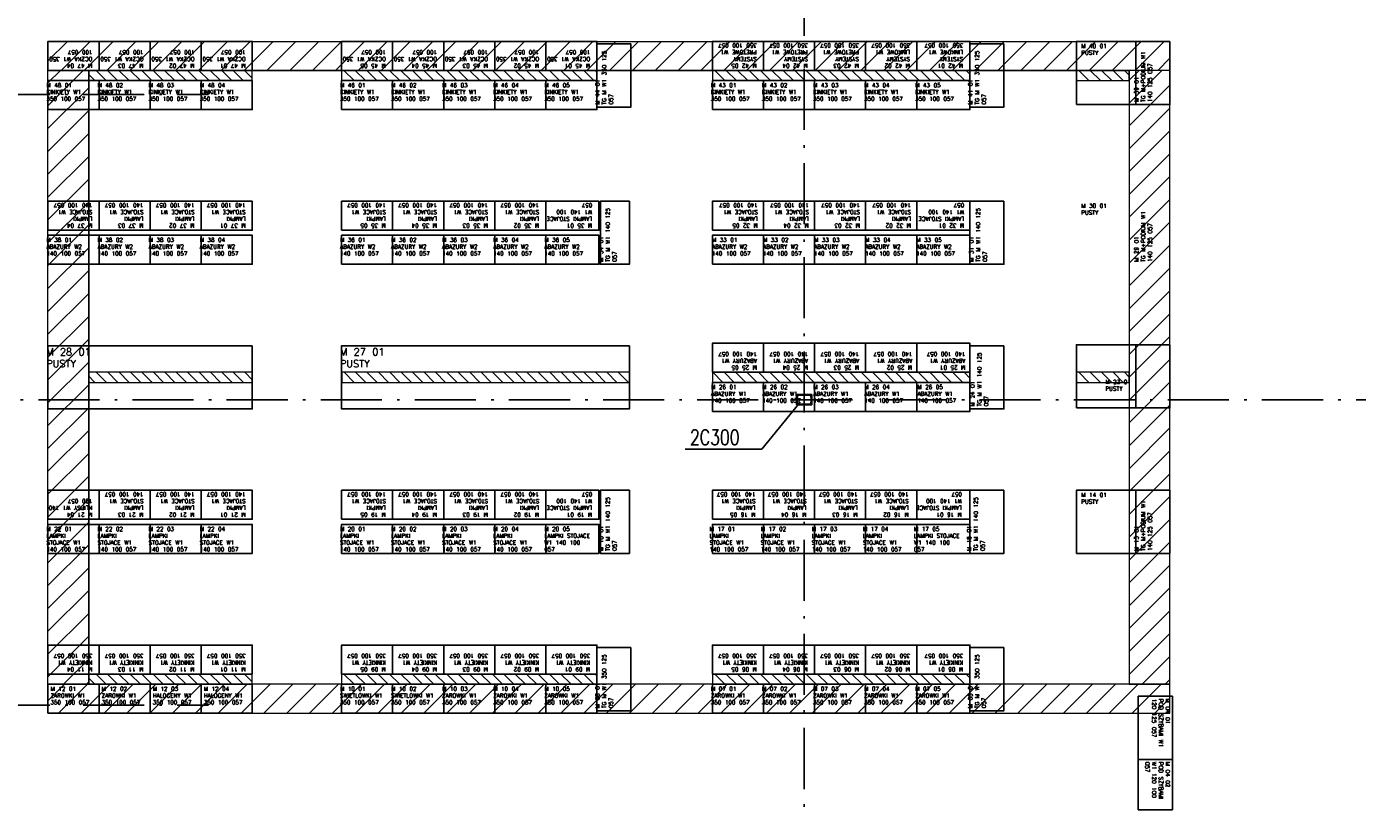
# Model space of a CAD drawing. Extents: x 153948 to 285449, y -89387 to -60195.
# Tile 12 of 101: x 248992 to 251608, y -84690 to -83147. Entities that reach past the tile are written whole.
import ezdxf

# ---------------------------------------------------------------- set-up
doc = ezdxf.new("R2010")
doc.units = 0
doc.header["$LTSCALE"] = 100
doc.header["$MEASUREMENT"] = 0
doc.linetypes.add('ACAD_ISO10W100', pattern=[18.5, 12, -3, 0.5, -3])
for name, color, linetype in [('1', 2, 'CONTINUOUS'), ('K-STA', 2, 'CONTINUOUS'), ('OSIE', 8, 'ACAD_ISO10W100'), ('R140', 2, 'CONTINUOUS'), ('R270', 5, 'CONTINUOUS'), ('R350', 3, 'CONTINUOUS'), ('RS Minimasa VBA', 7, 'CONTINUOUS'), ('TEXT', 11, 'CONTINUOUS')]:
    doc.layers.add(name, color=color, linetype=linetype)
doc.layers.add('RS KRATA', color=4, linetype='CONTINUOUS', lineweight=9)
doc.styles.get("Standard").update_dxf_attribs({"font": 'txt.shx'})
doc.styles.add('TXT3', font='SIMPLEX.SHX', dxfattribs={"width": 0.75, "height": 40})
pattern_1 = [(45, (211667.914, -114114.422), (-22.45064, 22.45064), [])]

# ---------------------------------------------------------------- blocks, each defined once
blk = doc.blocks.new('SC300X2')
at = {"layer": '1'}
for points in [[(-15, 10), (-15, 0), (-13.8, 0), (-13.2, 8.1, -0.391021), (-12.2, 9), (12.2, 9, -0.391021), (13.2, 8.1), (13.8, 0), (15, 0), (15, 10)], [(-15, -10), (-15, 0), (-13.8, 0), (-13.2, -8.1, 0.391021), (-12.2, -9), (12.2, -9, 0.391021), (13.2, -8.1), (13.8, 0), (15, 0), (15, -10)]]:
    blk.add_lwpolyline(points, format="xyb", close=True, dxfattribs=at)

msp = doc.modelspace()

# ---------------------------------------------------------------- hatches: boundary and pattern name
at = {"layer": 'RS KRATA'}
h = msp.add_hatch(dxfattribs=at)
h.set_pattern_fill('ANSI31', color=256, scale=10, style=0)
h.set_pattern_definition(pattern_1)
h.paths.add_polyline_path([(249034.3, -83175.55), (251239.6, -83175.55), (251239.6, -83232.55), (249034.3, -83232.55)])
h = msp.add_hatch(dxfattribs=at)
h.set_pattern_fill('ANSI31', color=256, scale=10, style=0)
h.set_pattern_definition([(45, (211755.914, -114114.422), (-22.45064, 22.45064), [])])
h.paths.add_polyline_path([(249034.3, -83232.55), (249114.3, -83232.55), (249114.3, -84438.55), (249034.3, -84438.55)])
h = msp.add_hatch(dxfattribs=at)
h.set_pattern_fill('ANSI31', color=6, scale=5, angle=90, style=0)
h.set_pattern_definition([(135, (211091.014, -112928.422), (-11.22532, -11.22532), [])])
h.paths.add_polyline_path([(249114.3, -83252.55), (249435.9, -83252.55), (249435.9, -83232.55), (249114.3, -83232.55)])
h = msp.add_hatch(dxfattribs=at)
h.set_pattern_fill('ANSI31', color=6, scale=5, angle=90, style=0)
h.set_pattern_definition([(135, (211667.914, -112928.422), (-11.22532, -11.22532), [])])
h.paths.add_polyline_path([(249611.2, -83252.55), (250113.2, -83252.55), (250113.2, -83232.55), (249611.2, -83232.55)])
h = msp.add_hatch(dxfattribs=at)
h.set_pattern_fill('ANSI31', color=6, scale=5, angle=90, style=0)
h.set_pattern_definition([(135, (212396.914, -112928.422), (-11.22532, -11.22532), [])])
h.paths.add_polyline_path([(250340.2, -83252.55), (250846.2, -83252.55), (250846.2, -83232.55), (250340.2, -83232.55)])
h = msp.add_hatch(dxfattribs=at)
h.set_pattern_fill('ANSI31', color=6, scale=5, angle=90, style=0)
h.set_pattern_definition([(135, (213112.314, -112928.422), (-11.22532, -11.22532), [])])
h.paths.add_polyline_path([(251055.6, -83252.55), (251159.6, -83252.55), (251159.6, -83232.55), (251055.6, -83232.55)])
h = msp.add_hatch(dxfattribs=at)
h.set_pattern_fill('ANSI31', color=256, scale=10, style=0)
h.set_pattern_definition([(45, (211675.914, -114114.422), (-22.45064, 22.45064), [])])
h.paths.add_polyline_path([(251239.6, -83232.55), (251159.6, -83232.55), (251159.6, -84438.55), (251239.6, -84438.55)])
h = msp.add_hatch(dxfattribs=at)
h.set_pattern_fill('ANSI31', color=6, scale=5, angle=90, style=0)
h.set_pattern_definition([(135, (211091.414, -113521.422), (-11.22532, -11.22532), [])])
h.paths.add_polyline_path([(249114.3, -83845.55), (249436.3, -83845.55), (249436.3, -83825.55), (249114.3, -83825.55)])
h = msp.add_hatch(dxfattribs=at)
h.set_pattern_fill('ANSI31', color=6, scale=5, angle=90, style=0)
h.set_pattern_definition([(135, (211668.314, -113521.422), (-11.22532, -11.22532), [])])
h.paths.add_polyline_path([(249611.6, -83845.55), (250177.2, -83845.55), (250177.2, -83825.55), (249611.6, -83825.55)])
h = msp.add_hatch(dxfattribs=at)
h.set_pattern_fill('ANSI31', color=6, scale=5, angle=90, style=0)
h.set_pattern_definition([(135, (212392.914, -113521.422), (-11.22532, -11.22532), [])])
h.paths.add_polyline_path([(250340.2, -83845.55), (250846.2, -83845.55), (250846.2, -83825.55), (250340.2, -83825.55)])
h = msp.add_hatch(dxfattribs=at)
h.set_pattern_fill('ANSI31', color=6, scale=5, angle=90, style=0)
h.set_pattern_definition([(135, (213112.314, -113521.422), (-11.22532, -11.22532), [])])
h.paths.add_polyline_path([(251055.6, -83845.55), (251159.6, -83845.55), (251159.6, -83825.55), (251055.6, -83825.55)])
h = msp.add_hatch(dxfattribs=at)
h.set_pattern_fill('ANSI31', color=6, scale=5, angle=90, style=0)
h.set_pattern_definition([(135, (211091.014, -114114.422), (-11.22532, -11.22532), [])])
h.paths.add_polyline_path([(249114.3, -84438.55), (249435.9, -84438.55), (249435.9, -84418.55), (249114.3, -84418.55)])
h = msp.add_hatch(dxfattribs=at)
h.set_pattern_fill('ANSI31', color=6, scale=5, angle=90, style=0)
h.set_pattern_definition([(135, (211667.914, -114114.422), (-11.22532, -11.22532), [])])
h.paths.add_polyline_path([(249611.2, -84438.55), (250113.2, -84438.55), (250113.2, -84418.55), (249611.2, -84418.55)])
h = msp.add_hatch(dxfattribs=at)
h.set_pattern_fill('ANSI31', color=6, scale=5, angle=90, style=0)
h.set_pattern_definition([(135, (212396.914, -114114.422), (-11.22532, -11.22532), [])])
h.paths.add_polyline_path([(250340.2, -84438.55), (250846.2, -84438.55), (250846.2, -84418.55), (250340.2, -84418.55)])
h = msp.add_hatch(dxfattribs=at)
h.set_pattern_fill('ANSI31', color=256, scale=10, style=0)
h.set_pattern_definition(pattern_1)
h.paths.add_polyline_path([(249034.3, -84495.55), (251239.6, -84495.55), (251239.6, -84438.55), (249034.3, -84438.55)])

# ---------------------------------------------------------------- linework, layer by layer
at = {"layer": 'OSIE', "ltscale": 0.1}
for p, q in [((250520.4, -86679.55), (250520.4, -73374.65)), ((248363.17, -83279.55), (249349.98, -83279.55)), ((247720.4, -83879.55), (263229.19, -83879.55)), ((248363.17, -84479.55), (249349.98, -84479.55))]:
    msp.add_line(p, q, dxfattribs=at)
at = {"layer": 'R140', "lineweight": -3}
for points in [[(251055.6, -83299.55), (251172.6, -83299.55), (251172.6, -83175.55), (251055.6, -83175.55)], [(249034.3, -83546.55), (249134.7, -83546.55), (249134.7, -83489.55), (249034.3, -83489.55)], [(249134.7, -83546.55), (249235.1, -83546.55), (249235.1, -83489.55), (249134.7, -83489.55)], [(249235.1, -83546.55), (249335.5, -83546.55), (249335.5, -83489.55), (249235.1, -83489.55)], [(249335.5, -83546.55), (249435.9, -83546.55), (249435.9, -83489.55), (249335.5, -83489.55)], [(249611.2, -83546.55), (249711.6, -83546.55), (249711.6, -83489.55), (249611.2, -83489.55)], [(249711.6, -83546.55), (249812, -83546.55), (249812, -83489.55), (249711.6, -83489.55)], [(249812, -83546.55), (249912.4, -83546.55), (249912.4, -83489.55), (249812, -83489.55)], [(249912.4, -83546.55), (250012.8, -83546.55), (250012.8, -83489.55), (249912.4, -83489.55)], [(250012.8, -83546.55), (250117.2, -83546.55), (250117.2, -83489.55), (250012.8, -83489.55)], [(250177.2, -83489.55), (250120.2, -83489.55), (250120.2, -83613.55), (250177.2, -83613.55)], [(250340.2, -83546.55), (250440.6, -83546.55), (250440.6, -83489.55), (250340.2, -83489.55)], [(250440.6, -83546.55), (250541, -83546.55), (250541, -83489.55), (250440.6, -83489.55)], [(250541, -83546.55), (250641.4, -83546.55), (250641.4, -83489.55), (250541, -83489.55)], [(250641.4, -83546.55), (250741.8, -83546.55), (250741.8, -83489.55), (250641.4, -83489.55)], [(250741.8, -83546.55), (250846.2, -83546.55), (250846.2, -83489.55), (250741.8, -83489.55)], [(249034.3, -83613.55), (249134.7, -83613.55), (249134.7, -83556.55), (249034.3, -83556.55)], [(249134.7, -83613.55), (249235.1, -83613.55), (249235.1, -83556.55), (249134.7, -83556.55)], [(249235.1, -83613.55), (249335.5, -83613.55), (249335.5, -83556.55), (249235.1, -83556.55)], [(249335.5, -83613.55), (249435.9, -83613.55), (249435.9, -83556.55), (249335.5, -83556.55)], [(249611.2, -83613.55), (249711.6, -83613.55), (249711.6, -83556.55), (249611.2, -83556.55)], [(249711.6, -83613.55), (249812, -83613.55), (249812, -83556.55), (249711.6, -83556.55)], [(249812, -83613.55), (249912.4, -83613.55), (249912.4, -83556.55), (249812, -83556.55)], [(249912.4, -83613.55), (250012.8, -83613.55), (250012.8, -83556.55), (249912.4, -83556.55)], [(250012.8, -83613.55), (250117.2, -83613.55), (250117.2, -83556.55), (250012.8, -83556.55)], [(250340.2, -83613.55), (250440.6, -83613.55), (250440.6, -83556.55), (250340.2, -83556.55)], [(250440.6, -83613.55), (250541, -83613.55), (250541, -83556.55), (250440.6, -83556.55)], [(250541, -83613.55), (250641.4, -83613.55), (250641.4, -83556.55), (250541, -83556.55)], [(250641.4, -83613.55), (250741.8, -83613.55), (250741.8, -83556.55), (250641.4, -83556.55)], [(250741.8, -83613.55), (250846.2, -83613.55), (250846.2, -83556.55), (250741.8, -83556.55)], [(249435.9, -83773.55), (249033.9, -83773.55), (249033.9, -83897.55), (249435.9, -83897.55)], [(250177.2, -83773.55), (249611.2, -83773.55), (249611.2, -83897.55), (250177.2, -83897.55)], [(250340.2, -83825.55), (250440.6, -83825.55), (250440.6, -83768.55), (250340.2, -83768.55)], [(250440.6, -83825.55), (250541, -83825.55), (250541, -83768.55), (250440.6, -83768.55)], [(250541, -83825.55), (250641.4, -83825.55), (250641.4, -83768.55), (250541, -83768.55)], [(250641.4, -83825.55), (250741.8, -83825.55), (250741.8, -83768.55), (250641.4, -83768.55)], [(250741.8, -83825.55), (250846.2, -83825.55), (250846.2, -83768.55), (250741.8, -83768.55)], [(251055.6, -83895.55), (251172.6, -83895.55), (251172.6, -83771.55), (251055.6, -83771.55)], [(250340.2, -83902.55), (250440.6, -83902.55), (250440.6, -83845.55), (250340.2, -83845.55)], [(250440.6, -83902.55), (250541, -83902.55), (250541, -83845.55), (250440.6, -83845.55)], [(250541, -83902.55), (250641.4, -83902.55), (250641.4, -83845.55), (250541, -83845.55)], [(250641.4, -83902.55), (250741.8, -83902.55), (250741.8, -83845.55), (250641.4, -83845.55)], [(250741.8, -83902.55), (250846.2, -83902.55), (250846.2, -83845.55), (250741.8, -83845.55)], [(249034.3, -84114.55), (249134.7, -84114.55), (249134.7, -84057.55), (249034.3, -84057.55)], [(249134.7, -84114.55), (249235.1, -84114.55), (249235.1, -84057.55), (249134.7, -84057.55)], [(249235.1, -84114.55), (249335.5, -84114.55), (249335.5, -84057.55), (249235.1, -84057.55)], [(249335.5, -84114.55), (249435.9, -84114.55), (249435.9, -84057.55), (249335.5, -84057.55)], [(249611.2, -84114.55), (249711.6, -84114.55), (249711.6, -84057.55), (249611.2, -84057.55)], [(249711.6, -84114.55), (249812, -84114.55), (249812, -84057.55), (249711.6, -84057.55)], [(249812, -84114.55), (249912.4, -84114.55), (249912.4, -84057.55), (249812, -84057.55)], [(249912.4, -84114.55), (250012.8, -84114.55), (250012.8, -84057.55), (249912.4, -84057.55)], [(250012.8, -84114.55), (250117.2, -84114.55), (250117.2, -84057.55), (250012.8, -84057.55)], [(250177.2, -84057.55), (250120.2, -84057.55), (250120.2, -84181.55), (250177.2, -84181.55)], [(250340.2, -84114.55), (250440.6, -84114.55), (250440.6, -84057.55), (250340.2, -84057.55)], [(250440.6, -84114.55), (250541, -84114.55), (250541, -84057.55), (250440.6, -84057.55)], [(250541, -84114.55), (250641.4, -84114.55), (250641.4, -84057.55), (250541, -84057.55)], [(250641.4, -84114.55), (250741.8, -84114.55), (250741.8, -84057.55), (250641.4, -84057.55)], [(250741.8, -84114.55), (250846.2, -84114.55), (250846.2, -84057.55), (250741.8, -84057.55)], [(250913.2, -84057.55), (250846.2, -84057.55), (250846.2, -84181.55), (250913.2, -84181.55)], [(251055.6, -84181.55), (251172.6, -84181.55), (251172.6, -84057.55), (251055.6, -84057.55)], [(249034.3, -84181.55), (249134.7, -84181.55), (249134.7, -84124.55), (249034.3, -84124.55)], [(249134.7, -84181.55), (249235.1, -84181.55), (249235.1, -84124.55), (249134.7, -84124.55)], [(249235.1, -84181.55), (249335.5, -84181.55), (249335.5, -84124.55), (249235.1, -84124.55)], [(249335.5, -84181.55), (249435.9, -84181.55), (249435.9, -84124.55), (249335.5, -84124.55)], [(249611.2, -84181.55), (249711.6, -84181.55), (249711.6, -84124.55), (249611.2, -84124.55)], [(249711.6, -84181.55), (249812, -84181.55), (249812, -84124.55), (249711.6, -84124.55)], [(249812, -84181.55), (249912.4, -84181.55), (249912.4, -84124.55), (249812, -84124.55)], [(249912.4, -84181.55), (250012.8, -84181.55), (250012.8, -84124.55), (249912.4, -84124.55)], [(250012.8, -84181.55), (250117.2, -84181.55), (250117.2, -84124.55), (250012.8, -84124.55)], [(250340.2, -84181.55), (250440.6, -84181.55), (250440.6, -84124.55), (250340.2, -84124.55)], [(250440.6, -84181.55), (250541, -84181.55), (250541, -84124.55), (250440.6, -84124.55)], [(250541, -84181.55), (250641.4, -84181.55), (250641.4, -84124.55), (250541, -84124.55)], [(250641.4, -84181.55), (250741.8, -84181.55), (250741.8, -84124.55), (250641.4, -84124.55)], [(250741.8, -84181.55), (250846.2, -84181.55), (250846.2, -84124.55), (250741.8, -84124.55)]]:
    msp.add_lwpolyline(points, close=True, dxfattribs=at)
at = {"layer": 'R270', "color": 2, "lineweight": -3}
for points in [[(251239.6, -83175.55), (251172.6, -83175.55), (251172.6, -83299.55), (251239.6, -83299.55)], [(250913.2, -83489.55), (250846.2, -83489.55), (250846.2, -83613.55), (250913.2, -83613.55)], [(250913.2, -83773.55), (250846.2, -83773.55), (250846.2, -83897.55), (250913.2, -83897.55)], [(251239.6, -83771.55), (251172.6, -83771.55), (251172.6, -83895.55), (251239.6, -83895.55)], [(251239.6, -84057.55), (251172.6, -84057.55), (251172.6, -84181.55), (251239.6, -84181.55)], [(251244.29, -84462.2), (251177.29, -84462.2), (251177.29, -84586.2), (251244.29, -84586.2)], [(251244.29, -84586.2), (251177.29, -84586.2), (251177.29, -84685.2), (251244.29, -84685.2)]]:
    msp.add_lwpolyline(points, close=True, dxfattribs=at)
at = {"layer": 'R350', "lineweight": -3}
for points in [[(249034.3, -83232.55), (249134.7, -83232.55), (249134.7, -83175.55), (249034.3, -83175.55)], [(249134.7, -83232.55), (249235.1, -83232.55), (249235.1, -83175.55), (249134.7, -83175.55)], [(249235.1, -83232.55), (249335.5, -83232.55), (249335.5, -83175.55), (249235.1, -83175.55)], [(249335.5, -83232.55), (249435.9, -83232.55), (249435.9, -83175.55), (249335.5, -83175.55)], [(249611.2, -83232.55), (249711.6, -83232.55), (249711.6, -83175.55), (249611.2, -83175.55)], [(249711.6, -83232.55), (249812, -83232.55), (249812, -83175.55), (249711.6, -83175.55)], [(249812, -83232.55), (249912.4, -83232.55), (249912.4, -83175.55), (249812, -83175.55)], [(249912.4, -83232.55), (250012.8, -83232.55), (250012.8, -83175.55), (249912.4, -83175.55)], [(250012.8, -83232.55), (250113.2, -83232.55), (250113.2, -83175.55), (250012.8, -83175.55)], [(250340.2, -83232.55), (250440.6, -83232.55), (250440.6, -83175.55), (250340.2, -83175.55)], [(250440.6, -83232.55), (250541, -83232.55), (250541, -83175.55), (250440.6, -83175.55)], [(250541, -83232.55), (250641.4, -83232.55), (250641.4, -83175.55), (250541, -83175.55)], [(250641.4, -83232.55), (250741.8, -83232.55), (250741.8, -83175.55), (250641.4, -83175.55)], [(250741.8, -83232.55), (250846.2, -83232.55), (250846.2, -83175.55), (250741.8, -83175.55)], [(250180.2, -83180.55), (250113.2, -83180.55), (250113.2, -83304.55), (250180.2, -83304.55)], [(250913.2, -83180.55), (250846.2, -83180.55), (250846.2, -83304.55), (250913.2, -83304.55)], [(249034.3, -83309.55), (249134.7, -83309.55), (249134.7, -83252.55), (249034.3, -83252.55)], [(249134.7, -83309.55), (249235.1, -83309.55), (249235.1, -83252.55), (249134.7, -83252.55)], [(249235.1, -83309.55), (249335.5, -83309.55), (249335.5, -83252.55), (249235.1, -83252.55)], [(249335.5, -83309.55), (249435.9, -83309.55), (249435.9, -83252.55), (249335.5, -83252.55)], [(249611.2, -83309.55), (249711.6, -83309.55), (249711.6, -83252.55), (249611.2, -83252.55)], [(249711.6, -83309.55), (249812, -83309.55), (249812, -83252.55), (249711.6, -83252.55)], [(249812, -83309.55), (249912.4, -83309.55), (249912.4, -83252.55), (249812, -83252.55)], [(249912.4, -83309.55), (250012.8, -83309.55), (250012.8, -83252.55), (249912.4, -83252.55)], [(250012.8, -83309.55), (250113.2, -83309.55), (250113.2, -83252.55), (250012.8, -83252.55)], [(250340.2, -83309.55), (250440.6, -83309.55), (250440.6, -83252.55), (250340.2, -83252.55)], [(250440.6, -83309.55), (250541, -83309.55), (250541, -83252.55), (250440.6, -83252.55)], [(250541, -83309.55), (250641.4, -83309.55), (250641.4, -83252.55), (250541, -83252.55)], [(250641.4, -83309.55), (250741.8, -83309.55), (250741.8, -83252.55), (250641.4, -83252.55)], [(250741.8, -83309.55), (250846.2, -83309.55), (250846.2, -83252.55), (250741.8, -83252.55)], [(249034.3, -84418.55), (249134.7, -84418.55), (249134.7, -84361.55), (249034.3, -84361.55)], [(249134.7, -84418.55), (249235.1, -84418.55), (249235.1, -84361.55), (249134.7, -84361.55)], [(249235.1, -84418.55), (249335.5, -84418.55), (249335.5, -84361.55), (249235.1, -84361.55)], [(249335.5, -84418.55), (249435.9, -84418.55), (249435.9, -84361.55), (249335.5, -84361.55)], [(249611.2, -84418.55), (249711.6, -84418.55), (249711.6, -84361.55), (249611.2, -84361.55)], [(249711.6, -84418.55), (249812, -84418.55), (249812, -84361.55), (249711.6, -84361.55)], [(249812, -84418.55), (249912.4, -84418.55), (249912.4, -84361.55), (249812, -84361.55)], [(249912.4, -84418.55), (250012.8, -84418.55), (250012.8, -84361.55), (249912.4, -84361.55)], [(250012.8, -84418.55), (250113.2, -84418.55), (250113.2, -84361.55), (250012.8, -84361.55)], [(250180.2, -84366.55), (250113.2, -84366.55), (250113.2, -84490.55), (250180.2, -84490.55)], [(250340.2, -84418.55), (250440.6, -84418.55), (250440.6, -84361.55), (250340.2, -84361.55)], [(250440.6, -84418.55), (250541, -84418.55), (250541, -84361.55), (250440.6, -84361.55)], [(250541, -84418.55), (250641.4, -84418.55), (250641.4, -84361.55), (250541, -84361.55)], [(250641.4, -84418.55), (250741.8, -84418.55), (250741.8, -84361.55), (250641.4, -84361.55)], [(250741.8, -84418.55), (250846.2, -84418.55), (250846.2, -84361.55), (250741.8, -84361.55)], [(250913.2, -84366.55), (250846.2, -84366.55), (250846.2, -84490.55), (250913.2, -84490.55)], [(249034.3, -84495.55), (249134.7, -84495.55), (249134.7, -84438.55), (249034.3, -84438.55)], [(249134.7, -84495.55), (249235.1, -84495.55), (249235.1, -84438.55), (249134.7, -84438.55)], [(249235.1, -84495.55), (249335.5, -84495.55), (249335.5, -84438.55), (249235.1, -84438.55)], [(249335.5, -84495.55), (249435.9, -84495.55), (249435.9, -84438.55), (249335.5, -84438.55)], [(249611.2, -84495.55), (249711.6, -84495.55), (249711.6, -84438.55), (249611.2, -84438.55)], [(249711.6, -84495.55), (249812, -84495.55), (249812, -84438.55), (249711.6, -84438.55)], [(249812, -84495.55), (249912.4, -84495.55), (249912.4, -84438.55), (249812, -84438.55)], [(249912.4, -84495.55), (250012.8, -84495.55), (250012.8, -84438.55), (249912.4, -84438.55)], [(250012.8, -84495.55), (250113.2, -84495.55), (250113.2, -84438.55), (250012.8, -84438.55)], [(250340.2, -84495.55), (250440.6, -84495.55), (250440.6, -84438.55), (250340.2, -84438.55)], [(250440.6, -84495.55), (250541, -84495.55), (250541, -84438.55), (250440.6, -84438.55)], [(250541, -84495.55), (250641.4, -84495.55), (250641.4, -84438.55), (250541, -84438.55)], [(250641.4, -84495.55), (250741.8, -84495.55), (250741.8, -84438.55), (250641.4, -84438.55)], [(250741.8, -84495.55), (250846.2, -84495.55), (250846.2, -84438.55), (250741.8, -84438.55)]]:
    msp.add_lwpolyline(points, close=True, dxfattribs=at)
at = {"layer": 'RS KRATA'}
for points in [[(249034.3, -83175.55), (251239.6, -83175.55), (251239.6, -83232.55), (249034.3, -83232.55)], [(249034.3, -83232.55), (249114.3, -83232.55), (249114.3, -84438.55), (249034.3, -84438.55)], [(249114.3, -83232.55), (251159.6, -83232.55), (251159.6, -84438.55), (249114.3, -84438.55)], [(251239.6, -83232.55), (251159.6, -83232.55), (251159.6, -84438.55), (251239.6, -84438.55)], [(249034.3, -84495.55), (251239.6, -84495.55), (251239.6, -84438.55), (249034.3, -84438.55)]]:
    msp.add_lwpolyline(points, close=True, dxfattribs=at)
at = {"layer": 'RS KRATA', "color": 6}
for points in [[(249114.3, -83252.55), (249435.9, -83252.55), (249435.9, -83232.55), (249114.3, -83232.55)], [(249611.2, -83252.55), (250113.2, -83252.55), (250113.2, -83232.55), (249611.2, -83232.55)], [(250340.2, -83252.55), (250846.2, -83252.55), (250846.2, -83232.55), (250340.2, -83232.55)], [(251055.6, -83252.55), (251159.6, -83252.55), (251159.6, -83232.55), (251055.6, -83232.55)], [(249114.3, -83845.55), (249436.3, -83845.55), (249436.3, -83825.55), (249114.3, -83825.55)], [(249611.6, -83845.55), (250177.2, -83845.55), (250177.2, -83825.55), (249611.6, -83825.55)], [(250340.2, -83845.55), (250846.2, -83845.55), (250846.2, -83825.55), (250340.2, -83825.55)], [(251055.6, -83845.55), (251159.6, -83845.55), (251159.6, -83825.55), (251055.6, -83825.55)], [(249114.3, -84438.55), (249435.9, -84438.55), (249435.9, -84418.55), (249114.3, -84418.55)], [(249611.2, -84438.55), (250113.2, -84438.55), (250113.2, -84418.55), (249611.2, -84418.55)], [(250340.2, -84438.55), (250846.2, -84438.55), (250846.2, -84418.55), (250340.2, -84418.55)]]:
    msp.add_lwpolyline(points, close=True, dxfattribs=at)
at = {"layer": 'TEXT'}
for p, q in [((250437.03, -83976.45), (250512.9, -83884.55)), ((250286.36, -83976.45), (250437.03, -83976.45))]:
    msp.add_line(p, q, dxfattribs=at)

# ---------------------------------------------------------------- block references
at = {"layer": 'K-STA', "ltscale": 0.5}
msp.add_blockref('SC300X2', (250520.4, -83879.55), dxfattribs=at)

# ---------------------------------------------------------------- texts
at = {"layer": 'RS Minimasa VBA', "char_height": 8, "attachment_point": 1}
for s, insert, width, rotation in [('M 47 04^M^JOCZKA W1 350 100 057', (249121.7, -83227.55), 95.4, 180), ('M 47 03^M^JOCZKA W1 350 100 057', (249222.1, -83227.55), 95.4, 180), ('M 47 02^M^JOCZKA W1 350 100 057', (249322.5, -83227.55), 95.4, 180), ('M 47 01^M^JOCZKA W1 350 100 057', (249422.9, -83227.55), 95.4, 180), ('M 45 05^M^JOCZKA W1 350 100 057', (249698.6, -83227.55), 95.4, 180), ('M 45 04^M^JOCZKA W1 350 100 057', (249799, -83227.55), 95.4, 180), ('M 45 03^M^JOCZKA W1 350 100 057', (249899.4, -83227.55), 95.4, 180), ('M 45 02^M^JOCZKA W1 350 100 057', (249999.8, -83227.55), 95.4, 180), ('M 45 01^M^JOCZKA W1 350 100 057', (250100.2, -83227.55), 95.4, 180), ('M 44 01^M^JTG M W1 350 125 057', (250110.2, -83299.55), 119, 90), ('M 42 05^M^JSYSTEMY PRETOWE W1 350 100 057', (250427.6, -83227.55), 95.4, 180), ('M 42 04^M^JSYSTEMY PRETOWE W1 350 100 057', (250528, -83227.55), 95.4, 180), ('M 42 03^M^JSYSTEMY PRETOWE W1 350 100 057', (250628.4, -83227.55), 95.4, 180), ('M 42 02^M^JSYSTEMY LINKOWE W1 350 100 057', (250728.8, -83227.55), 95.4, 180), ('M 42 01^M^JSYSTEMY LINKOWE W1 350 100 057', (250833.2, -83227.55), 99.4, 180), ('M 41 01^M^JTG M W1 350 125 057', (250843.2, -83299.55), 119, 90), ('M 39 01^M^JTG M+PODIUM W1 140 125 057', (251169.6, -83294.55), 119, 90), ('M 37 04^M^JLAMPKI STOJACE W1 140 100 057', (249121.7, -83541.55), 95.4, 180), ('M 37 03^M^JLAMPKI STOJACE W1 140 100 057', (249222.1, -83541.55), 95.4, 180), ('M 37 02^M^JLAMPKI STOJACE W1 140 100 057', (249322.5, -83541.55), 95.4, 180), ('M 37 01^M^JLAMPKI STOJACE W1 140 100 057', (249422.9, -83541.55), 95.4, 180), ('M 35 05^M^JLAMPKI STOJACE W1 140 100 057', (249698.6, -83541.55), 95.4, 180), ('M 35 04^M^JLAMPKI STOJACE W1 140 100 057', (249799, -83541.55), 95.4, 180), ('M 35 03^M^JLAMPKI STOJACE W1 140 100 057', (249899.4, -83541.55), 95.4, 180), ('M 35 02^M^JLAMPKI STOJACE W1 140 100 057', (249999.8, -83541.55), 95.4, 180), ('M 35 01^M^JLAMPKI STOJACE W1 140 100 057', (250104.2, -83541.55), 99.4, 180), ('M 34 01^M^JTG M W1 140 125 057', (250117.2, -83608.55), 119, 90), ('M 32 05^M^JLAMPKI STOJACE W1 140 100 057', (250429.6, -83541.55), 95.4, 180), ('M 32 04^M^JLAMPKI STOJACE W1 140 100 057', (250530, -83541.55), 95.4, 180), ('M 32 03^M^JLAMPKI STOJACE W1 140 100 057', (250630.4, -83541.55), 95.4, 180), ('M 32 02^M^JLAMPKI STOJACE W1 140 100 057', (250730.8, -83541.55), 95.4, 180), ('M 32 01^M^JLAMPKI STOJACE W1 140 100 057', (250835.2, -83541.55), 99.4, 180), ('M 31 01^M^JTG M W1 140 125 057', (250845.2, -83608.55), 119, 90), ('M 29 01^M^JTG M+PODIUM W1 140 125 057', (251169.6, -83608.55), 119, 90), ('M 25 05^M^JABAZURY W1 140 100 057', (250428, -83820.55), 95.4, 180), ('M 25 04^M^JABAZURY W1 140 100 057', (250528.4, -83820.55), 95.4, 180), ('M 25 03^M^JABAZURY W1 140 100 057', (250628.8, -83820.55), 95.4, 180), ('M 25 02^M^JABAZURY W1 140 100 057', (250733.2, -83820.55), 99.4, 180), ('M 25 01^M^JABAZURY W1 140 100 057', (250837.6, -83820.55), 99.4, 180), ('M 24 01^M^JTG M W1 140 125 057', (250847.6, -83892.55), 119, 90), ('M 13 01^M^JTG M+PODIUM W1 140 125 057', (251169.6, -84176.55), 119, 90), ('M 21 04^M^JKLIPSY W1 140 100 057', (249121.7, -84109.55), 95.4, 180), ('M 21 03^M^JLAMPKI STOJACE W1 140 100 057', (249222.1, -84109.55), 95.4, 180), ('M 21 02^M^JLAMPKI STOJACE W1 140 100 057', (249322.5, -84109.55), 95.4, 180), ('M 21 01^M^JLAMPKI STOJACE W1 140 100 057', (249422.9, -84109.55), 95.4, 180), ('M 19 05^M^JLAMPKI STOJACE W1 140 100 057', (249698.6, -84109.55), 95.4, 180), ('M 19 04^M^JLAMPKI STOJACE W1 140 100 057', (249799, -84109.55), 95.4, 180), ('M 19 03^M^JLAMPKI STOJACE W1 140 100 057', (249899.4, -84109.55), 95.4, 180), ('M 19 02^M^JLAMPKI STOJACE W1 140 100 057', (249999.8, -84109.55), 95.4, 180), ('M 19 01^M^JLAMPKI STOJACE W1 140 100 057', (250104.2, -84109.55), 99.4, 180), ('M 18 01^M^JTG M W1 140 125 057', (250117.2, -84176.55), 119, 90), ('M 16 05^M^JLAMPKI STOJACE W1 140 100 057', (250425.11, -84109.55), 95.4, 180), ('M 16 04^M^JLAMPKI STOJACE W1 140 100 057', (250525.51, -84109.55), 95.4, 180), ('M 16 03^M^JLAMPKI STOJACE W1 140 100 057', (250625.91, -84109.55), 95.4, 180), ('M 16 02^M^JLAMPKI STOJACE W1 140 100 057', (250726.31, -84109.55), 95.4, 180), ('M 16 01^M^JLAMPKI STOJACE W1 140 100 057', (250830.71, -84109.55), 99.4, 180), ('M 15 01^M^JTG M W1 140 125 057', (250840.71, -84176.55), 119, 90), ('M 11 04^M^JKINKIETY W1 350 100 057', (249121.7, -84413.55), 95.4, 180), ('M 11 03^M^JKINKIETY W1 350 100 057', (249222.1, -84413.55), 95.4, 180), ('M 11 02^M^JKINKIETY W1 350 100 057', (249322.5, -84413.55), 95.4, 180), ('M 11 01^M^JKINKIETY W1 350 100 057', (249422.9, -84413.55), 95.4, 180), ('M 09 05^M^JKINKIETY W1 350 100 057', (249698.6, -84413.55), 95.4, 180), ('M 09 04^M^JKINKIETY W1 350 100 057', (249799, -84413.55), 95.4, 180), ('M 09 03^M^JKINKIETY W1 350 100 057', (249899.4, -84413.55), 95.4, 180), ('M 09 02^M^JKINKIETY W1 350 100 057', (249999.8, -84413.55), 95.4, 180), ('M 09 01^M^JKINKIETY W1 350 100 057', (250100.2, -84413.55), 95.4, 180), ('M 06 05^M^JKINKIETY W1 350 100 057', (250427.6, -84413.55), 95.4, 180), ('M 06 04^M^JKINKIETY W1 350 100 057', (250528, -84413.55), 95.4, 180), ('M 06 03^M^JKINKIETY W1 350 100 057', (250628.4, -84413.55), 95.4, 180), ('M 06 02^M^JKINKIETY W1 350 100 057', (250728.8, -84413.55), 95.4, 180), ('M 06 01^M^JKINKIETY W1 350 100 057', (250833.2, -84413.55), 99.4, 180), ('M 08 01^M^JTG M W1 350 125 057', (250110.2, -84485.55), 119, 90), ('M 05 01^M^JTG M W1 350 125 057', (250843.2, -84485.55), 119, 90), ('M 04 01^M^JPOD SZYBAMI W1 120 125 057', (251239.29, -84467.2), 119, 270), ('M 04 02^M^JPOD SZYBAMI W1 120 100 057', (251239.29, -84591.2), 94, 270)]:
    msp.add_mtext(s, dxfattribs=dict(at, insert=insert, width=width, rotation=rotation))
at = {"layer": 'RS Minimasa VBA', "insert": (251065.2, -83180.55), "char_height": 8, "attachment_point": 1}
msp.add_mtext('M 40 01^M^JPUSTY', dxfattribs=at)
at = {"layer": 'RS Minimasa VBA', "attachment_point": 1}
for s, insert, char_height, width in [('M 48 01^M^JKINKIETY W1 350 100 057', (249031.3, -83257.55), 8, 95.4), ('M 48 02^M^JKINKIETY W1 350 100 057', (249131.7, -83257.55), 8, 95.4), ('M 48 03^M^JKINKIETY W1 350 100 057', (249232.1, -83257.55), 8, 95.4), ('M 48 04^M^JKINKIETY W1 350 100 057', (249332.5, -83257.55), 8, 95.4), ('M 46 01^M^JKINKIETY W1 350 100 057', (249608.2, -83257.55), 8, 95.4), ('M 46 02^M^JKINKIETY W1 350 100 057', (249708.6, -83257.55), 8, 95.4), ('M 46 03^M^JKINKIETY W1 350 100 057', (249809, -83257.55), 8, 95.4), ('M 46 04^M^JKINKIETY W1 350 100 057', (249909.4, -83257.55), 8, 95.4), ('M 46 05^M^JKINKIETY W1 350 100 057', (250009.8, -83257.55), 8, 95.4), ('M 43 01^M^JKINKIETY W1 350 100 057', (250337.2, -83257.55), 8, 95.4), ('M 43 02^M^JKINKIETY W1 350 100 057', (250437.6, -83257.55), 8, 95.4), ('M 43 03^M^JKINKIETY W1 350 100 057', (250538, -83257.55), 8, 95.4), ('M 43 04^M^JKINKIETY W1 350 100 057', (250638.4, -83257.55), 8, 95.4), ('M 43 05^M^JKINKIETY W1 350 100 057', (250738.8, -83257.55), 8, 99.4), ('M 30 01^M^JPUSTY', (251065.2, -83494.55), 8, 99.4), ('M 38 01^M^JABAZURY W2 140 100 057', (249031.3, -83561.55), 8, 95.4), ('M 38 02^M^JABAZURY W2 140 100 057', (249131.7, -83561.55), 8, 95.4), ('M 38 03^M^JABAZURY W2 140 100 057', (249232.1, -83561.55), 8, 95.4), ('M 38 04^M^JABAZURY W2 140 100 057', (249332.5, -83561.55), 8, 95.4), ('M 36 01^M^JABAZURY W2 140 100 057', (249608.2, -83561.55), 8, 95.4), ('M 36 02^M^JABAZURY W2 140 100 057', (249708.6, -83561.55), 8, 95.4), ('M 36 03^M^JABAZURY W2 140 100 057', (249809, -83561.55), 8, 95.4), ('M 36 04^M^JABAZURY W2 140 100 057', (249909.4, -83561.55), 8, 95.4), ('M 36 05^M^JABAZURY W2 140 100 057', (250009.8, -83561.55), 8, 99.4), ('M 33 01^M^JABAZURY W2 140 100 057', (250339.2, -83561.55), 8, 95.4), ('M 33 02^M^JABAZURY W2 140 100 057', (250439.6, -83561.55), 8, 95.4), ('M 33 03^M^JABAZURY W2 140 100 057', (250540, -83561.55), 8, 95.4), ('M 33 04^M^JABAZURY W2 140 100 057', (250640.4, -83561.55), 8, 95.4), ('M 33 05^M^JABAZURY W2 140 100 057', (250740.8, -83561.55), 8, 99.4), ('M 28 01^M^JPUSTY', (249030.9, -83778.55), 14, 397), ('M 27 01^M^JPUSTY', (249608.2, -83778.55), 14, 561), ('M 26 01^M^JABAZURY W1 140 100 057', (250337.6, -83850.55), 8, 95.4), ('M 26 02^M^JABAZURY W1 140 100 057', (250438, -83850.55), 8, 95.4), ('M 26 03^M^JABAZURY W1 140 100 057', (250538.4, -83850.55), 8, 95.4), ('M 26 04^M^JABAZURY W1 140 100 057', (250638.8, -83850.55), 8, 99.4), ('M 26 05^M^JABAZURY W1 140 100 057', (250743.2, -83850.55), 8, 99.4), ('M 23 01^M^JPUSTY', (251112.6, -83840.55), 8, 115), ('M 14 01^M^JPUSTY', (251065.2, -84062.55), 8, 99.4), ('M 22 01^M^JLAMPKI STOJACE W1 140 100 057', (249031.3, -84129.55), 8, 95.4), ('M 22 02^M^JLAMPKI STOJACE W1 140 100 057', (249131.7, -84129.55), 8, 95.4), ('M 22 03^M^JLAMPKI STOJACE W1 140 100 057', (249232.1, -84129.55), 8, 95.4), ('M 22 04^M^JLAMPKI STOJACE W1 140 100 057', (249332.5, -84129.55), 8, 95.4), ('M 20 01^M^JLAMPKI STOJACE W1 140 100 057', (249608.2, -84129.55), 8, 95.4), ('M 20 02^M^JLAMPKI STOJACE W1 140 100 057', (249708.6, -84129.55), 8, 95.4), ('M 20 03^M^JLAMPKI STOJACE W1 140 100 057', (249809, -84129.55), 8, 95.4), ('M 20 04^M^JLAMPKI STOJACE W1 140 100 057', (249909.4, -84129.55), 8, 95.4), ('M 20 05^M^JLAMPKI STOJACE W1 140 100 057', (250009.8, -84129.55), 8, 99.4), ('M 17 01^M^JLAMPKI STOJACE W1 140 100 057', (250334.71, -84129.55), 8, 95.4), ('M 17 02^M^JLAMPKI STOJACE W1 140 100 057', (250435.11, -84129.55), 8, 95.4), ('M 17 03^M^JLAMPKI STOJACE W1 140 100 057', (250535.51, -84129.55), 8, 95.4), ('M 17 04^M^JLAMPKI STOJACE W1 140 100 057', (250635.91, -84129.55), 8, 95.4), ('M 17 05^M^JLAMPKI STOJACE W1 140 100 057', (250736.31, -84129.55), 8, 99.4), ('M 12 01^M^JZAROWKI W1 350 100 057', (249039.3, -84443.55), 8, 95.4), ('M 12 02^M^JZAROWKI W1 350 100 057', (249139.7, -84443.55), 8, 95.4), ('M 12 03^M^JHALOGENY W1 350 100 057', (249240.1, -84443.55), 8, 95.4), ('M 12 04^M^JHALOGENY W1 350 100 057', (249340.5, -84443.55), 8, 95.4), ('M 10 01^M^JSWIETLOWKI W1 350 100 057', (249608.2, -84443.55), 8, 95.4), ('M 10 02^M^JSWIETLOWKI W1 350 100 057', (249708.6, -84443.55), 8, 95.4), ('M 10 03^M^JZAROWKI W1 350 100 057', (249809, -84443.55), 8, 95.4), ('M 10 04^M^JZAROWKI W1 350 100 057', (249909.4, -84443.55), 8, 95.4), ('M 10 05^M^JZAROWKI W1 350 100 057', (250009.8, -84443.55), 8, 95.4), ('M 07 01^M^JZAROWKI W1 350 100 057', (250337.2, -84443.55), 8, 95.4), ('M 07 02^M^JZAROWKI W1 350 100 057', (250437.6, -84443.55), 8, 95.4), ('M 07 03^M^JZAROWKI W1 350 100 057', (250538, -84443.55), 8, 95.4), ('M 07 04^M^JZAROWKI W1 350 100 057', (250638.4, -84443.55), 8, 95.4), ('M 07 05^M^JZAROWKI W1 350 100 057', (250738.8, -84443.55), 8, 99.4)]:
    msp.add_mtext(s, dxfattribs=dict(at, insert=insert, char_height=char_height, width=width))
at = {"layer": 'TEXT', "style": 'TXT3', "width": 0.75}
msp.add_text('2C300', height=30, dxfattribs=at).set_placement((250296.2, -83968.45))

doc.saveas('drawing.dxf')
